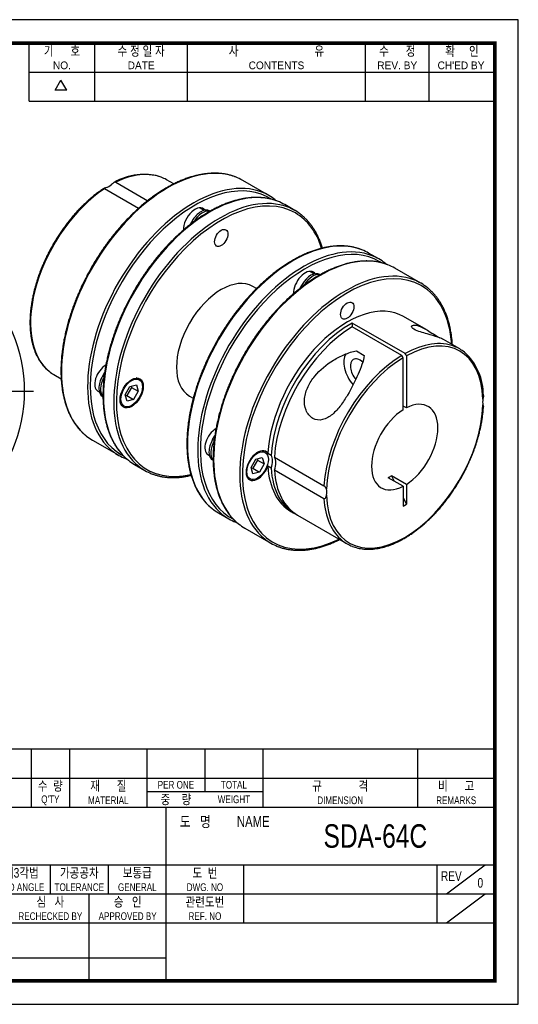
# Model space of a CAD drawing. Header units: millimetres. Extents: x 0 to 297, y 0 to 210.
# Tile 2 of 2: x 191 to 297, y 0 to 210. Entities that reach past the tile are written whole.
import ezdxf
from ezdxf.enums import TextEntityAlignment as Align

# ---------------------------------------------------------------- set-up
doc = ezdxf.new("R2010")
doc.units = ezdxf.units.MM
doc.header["$LTSCALE"] = 10
doc.linetypes.add('CENTER', pattern=[2, 1.25, -0.25, 0.25, -0.25])
doc.layers.get('0').update_dxf_attribs({"linetype": 'CONTINUOUS'})
for name, color, linetype in [('BM', 2, 'CONTINUOUS'), ('CT', 1, 'CENTER'), ('D', 7, 'CONTINUOUS')]:
    doc.layers.add(name, color=color, linetype=linetype)
doc.styles.get("Standard").update_dxf_attribs({"font": 'Gulim.ttf', "width": 0.8, "height": 3})

msp = doc.modelspace()

# ---------------------------------------------------------------- linework, layer by layer
for p, q in [((192.71392, 192.64074), (192.71392, 205)), ((206.72109, 192.64074), (206.72109, 205)), ((226.49591, 192.64074), (226.49591, 205)), ((264.39765, 192.64074), (264.39765, 205)), ((277.99284, 192.64074), (277.99284, 205)), ((192.71392, 198.82037), (291.58802, 198.82037)), ((198.25647, 194.97648), (199.49239, 197.11716)), ((200.72832, 194.97648), (199.49239, 197.11716)), ((200.72832, 194.97648), (198.25647, 194.97648)), ((192.71392, 192.64074), (291.58802, 192.64074)), ((292, 54.43705), (147.8086, 54.43705)), ((193.1259, 54.43705), (193.1259, 42.07779)), ((201.36541, 54.43705), (201.36541, 42.07779)), ((217.84443, 54.43705), (217.84443, 42.07779)), ((230.20369, 54.43705), (230.20369, 45.37359)), ((242.56295, 54.43705), (242.56295, 42.07779)), ((275.52098, 54.43705), (275.52098, 42.07779)), ((147.8086, 48.25742), (292, 48.25742)), ((217.84443, 45.37359), (242.56295, 45.37359)), ((147.8086, 42.07779), (292, 42.07779)), ((221.96418, 5), (221.96418, 42.07779)), ((147.8086, 29.71852), (292, 29.71852)), ((197.24565, 29.71852), (197.24565, 23.53889)), ((209.60492, 29.71852), (209.60492, 23.53889)), ((238.4432, 29.71852), (238.4432, 17.35926)), ((279.64074, 29.71852), (279.64074, 17.35926)), ((281.70061, 23.53889), (289.94012, 29.71852)), ((147.8086, 23.53889), (221.96418, 23.53889)), ((205.48516, 23.53889), (205.48516, 5)), ((221.96418, 23.53889), (292, 23.53889)), ((281.70061, 17.35926), (289.94012, 23.53889)), ((147.8086, 17.35926), (292, 17.35926)), ((147.8086, 9.87984), (221.96418, 9.87984))]:
    msp.add_line(p, q)
msp.add_lwpolyline([(297, 210), (0, 210), (0, 0), (297, 0)], close=True)
msp.add_lwpolyline([(292, 205, 0.8, 0.8, 0), (5, 205, 0.8, 0.8, 0), (5, 5, 0.8, 0.8, 0), (292, 5, 0.8, 0.8, 0)], format="xyseb", close=True)
at = {"layer": 'BM', "linetype": 'Continuous'}
for p, q in [((211.19501, 175.32946), (218.00335, 171.39866)), ((223.55934, 174.97004), (221.99391, 175.87384)), ((243.813, 172.51419), (238.25043, 175.72574)), ((216.04549, 169.75522), (208.79281, 173.94255)), ((249.39915, 169.28902), (247.20712, 170.55459)), ((230.02287, 169.32369), (229.07133, 169.87306)), ((231.20828, 169.21664), (231.31019, 169.1578)), ((227.45828, 167.05158), (227.00083, 166.25924)), ((227.45828, 167.05158), (227.78781, 166.86133)), ((267.28895, 158.96034), (265.09692, 160.22591)), ((253.49881, 155.76985), (252.54727, 156.31922)), ((254.78614, 155.60396), (254.68423, 155.6628)), ((276.24563, 153.7892), (270.68306, 157.00075)), ((250.47677, 152.7054), (250.93423, 153.49774)), ((251.26375, 153.30748), (250.93423, 153.49774)), ((241.20557, 152.65763), (240.43199, 153.10426)), ((272.8557, 138.79587), (261.58914, 145.30063)), ((261.58914, 145.30063), (261.58914, 144.48413)), ((277.3912, 143.8902), (272.52848, 146.6977)), ((272.1486, 138.38762), (261.58914, 144.48413)), ((284.50215, 139.78469), (281.02854, 141.79018)), ((262.49314, 139.36247), (264.15467, 138.40319)), ((272.43144, 126.78741), (272.43144, 137.89765)), ((273.13855, 138.3059), (273.13855, 127.19566)), ((208.82408, 134.7762), (208.3664, 133.98347)), ((197.99391, 134.30462), (199.559, 133.40101)), ((208.3664, 133.98347), (208.69617, 133.79307)), ((216.21511, 133.20479), (215.56559, 133.57979)), ((207.37896, 130.80079), (207.68098, 130.62642)), ((213.22408, 130.02418), (214.22408, 131.75623)), ((214.54192, 131.57273), (213.54192, 129.84068)), ((214.22408, 131.75623), (215.59011, 132.12226)), ((214.47475, 131.8234), (214.54192, 131.57273)), ((214.54192, 131.57273), (215.95613, 130.75623)), ((215.95613, 130.75623), (214.95613, 129.02418)), ((215.59011, 132.12226), (215.95613, 130.75623)), ((208.3664, 129.65334), (208.46848, 129.5944)), ((213.59011, 128.65816), (213.22408, 130.02418)), ((213.54192, 129.84068), (213.29125, 129.77351)), ((213.54192, 129.84068), (214.95613, 129.02418)), ((214.95613, 129.02418), (213.59011, 128.65816)), ((226.93199, 129.72157), (227.7056, 129.27492)), ((212.31559, 127.95063), (212.96511, 127.57563)), ((273.13855, 127.19566), (272.43144, 127.60391)), ((206.25043, 120.30011), (211.813, 117.08856)), ((231.84234, 120.42962), (232.30003, 121.22236)), ((232.17212, 120.23923), (231.84234, 120.42962)), ((243.06159, 117.70496), (242.41207, 118.07996)), ((230.85491, 117.24694), (231.15693, 117.07257)), ((231.94443, 116.04056), (231.84234, 116.0995)), ((240.07057, 114.52436), (241.07057, 116.25641)), ((241.3884, 116.0729), (240.3884, 114.34085)), ((241.07057, 116.25641), (242.43659, 116.62243)), ((241.32124, 116.32357), (241.3884, 116.0729)), ((241.3884, 116.0729), (242.80262, 115.25641)), ((242.43659, 116.62243), (242.80262, 115.25641)), ((243.60047, 117.5266), (244.30758, 117.11836)), ((245.01468, 116.71011), (255.57415, 110.6136)), ((215.20712, 115.12897), (217.39915, 113.8634)), ((240.43659, 113.15833), (240.07057, 114.52436)), ((240.3884, 114.34085), (240.13773, 114.27369)), ((240.3884, 114.34085), (241.80262, 113.52436)), ((241.80262, 113.52436), (240.43659, 113.15833)), ((242.80262, 115.25641), (241.80262, 113.52436)), ((244.30758, 114.34454), (243.60047, 114.75279)), ((255.57415, 107.83979), (245.01468, 113.93629)), ((239.16207, 112.4508), (239.81159, 112.0758)), ((272.43144, 110.4779), (269.24478, 112.31772)), ((273.13855, 110.88615), (269.95189, 112.72597)), ((269.95189, 112.72597), (270.56618, 111.55481)), ((272.43144, 110.4779), (272.43144, 106.24232)), ((273.13855, 110.88615), (273.13855, 106.65057)), ((272.43144, 107.99868), (273.13855, 106.65057)), ((248.52848, 105.12848), (249.23558, 104.72023)), ((272.43144, 106.24232), (273.13855, 106.65057)), ((233.09692, 104.80029), (235.28895, 103.53472)), ((249.94269, 104.31198), (260.50215, 98.21547)), ((238.68306, 101.57513), (244.24563, 98.36357))]:
    msp.add_line(p, q, dxfattribs=at)
msp.add_circle((159.68707, 130.79125), 32, dxfattribs=at)
for centre, radius, start, end in [((217.12872, 164.7011), 12.29459, 72.4210859, 120.6430153), ((272.51421, 138.27212), 0.62525, 3.0973513, 56.8953467), ((277.25971, 129.9856), 12.29353, 359.3518085, 47.5795597), ((271.80711, 137.86387), 0.62525, 3.0973512, 56.8953467), ((254.93563, 109.60411), 1.19447, 11.4556464, 57.6861365)]:
    msp.add_arc(centre, radius, start, end, dxfattribs=at)
for centre, major_axis, ratio, start_param, end_param in [((222.25043, 148.01293), (-16, -27.71281), 0.577350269, 3.232797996, 6.19676213), ((227.813, 144.80137), (16, 27.71281), 0.577350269, 0.088908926, 3.056502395), ((209.99391, 155.08923), (-12, -20.78461), 0.577350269, 3.23056313, 3.856156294), ((209.99391, 155.08923), (-12, -20.78461), 0.577350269, 3.141592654, 3.23056313), ((222.25043, 148.01293), (-16, -27.71281), 0.577350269, 3.141592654, 3.232797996), ((228.09585, 144.63807), (-15.8, -27.3664), 0.577350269, 3.110326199, 6.283185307), ((231.20712, 142.84178), (16, 27.71281), 0.577350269, 0.091205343, 3.055169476), ((209.71107, 177.29794), (-1.75, -3.03109), 0.577350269, 0.561680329, 1.009115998), ((209.99391, 155.08923), (12, 20.78461), 0.577350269, 0.856232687, 3.051663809), ((233.39915, 141.57621), (-16, -27.71281), 0.577350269, 3.23050158, 6.198095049), ((233.68199, 141.41291), (15.8, 27.3664), 0.577350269, 0, 3.632689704), ((227.813, 144.80137), (16, 27.71281), 0.577350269, 0, 0.088908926), ((227.813, 144.80137), (16, 27.71281), 0.577350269, 6.191988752, 6.283185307), ((228.09585, 166.68348), (-1.75, -3.03109), 0.577350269, 2.890016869, 5.541838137), ((231.20712, 142.84178), (16, 27.71281), 0.577350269, 0, 0.091205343), ((229.33328, 165.96905), (1.875, 3.2476), 0.577350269, 0, 1.570796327), ((229.68684, 165.76492), (1.875, 3.2476), 0.577350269, 0.154270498, 1.551835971), ((233.39915, 141.57621), (-16, -27.71281), 0.577350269, 3.050396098, 3.23050158), ((233.68199, 141.41291), (15.8, 27.3664), 0.577350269, 5.792092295, 6.283185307), ((249.09692, 132.5131), (16, 27.71281), 0.577350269, 0.085023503, 3.052715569), ((251.28895, 131.24753), (-16, -27.71281), 0.577350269, 3.227997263, 6.191988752), ((251.57179, 131.08423), (15.8, 27.3664), 0.577350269, 0, 3.173199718), ((254.68306, 129.28794), (16, 27.71281), 0.577350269, 0.091205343, 3.055169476), ((249.09692, 132.5131), (16, 27.71281), 0.577350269, 0, 0.085023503), ((251.28895, 131.24753), (-16, -27.71281), 0.577350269, 3.056502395, 3.227997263), ((260.24563, 126.07639), (-16, -27.71281), 0.577350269, 3.23050158, 6.198095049), ((251.57179, 131.08423), (15.8, 27.3664), 0.577350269, 6.252226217, 6.283185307), ((254.68306, 129.28794), (16, 27.71281), 0.577350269, 0, 0.091205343), ((260.52848, 125.91309), (15.8, 27.3664), 0.577350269, 0, 3.849854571), ((251.57179, 153.12964), (1.75, 3.03109), 0.577350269, 0, 2.400245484), ((252.80923, 152.4152), (-1.875, -3.2476), 0.577350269, 3.141592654, 4.71238898), ((253.16278, 152.21108), (-1.875, -3.2476), 0.577350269, 3.289350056, 4.692361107), ((251.57179, 153.12964), (1.75, 3.03109), 0.577350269, 6.031609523, 6.283185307), ((233.68199, 141.41291), (-6.75, -11.69134), 0.577350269, 3.141592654, 6.283185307), ((260.24563, 126.07639), (-16, -27.71281), 0.577350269, 3.050396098, 3.23050158), ((260.52848, 125.91309), (15.8, 27.3664), 0.577350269, 5.57492339, 6.283185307), ((260.52848, 125.91309), (-12, -20.78461), 0.577350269, 3.141592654, 5.42695262), ((261.23558, 125.50484), (12, 20.78461), 0.577350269, 0.764563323, 2.285359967), ((261.94269, 125.09659), (12, 20.78461), 0.577350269, 0.806233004, 2.285359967), ((272.78499, 118.83678), (-11.8, -20.4382), 0.577350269, 2.389102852, 3.905802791), ((272.50215, 119.00008), (-12, -20.78461), 0.577350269, 3.227554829, 3.906155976), ((263.32391, 134.91465), (2.5, -4.33013), 0.577350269, 3.413538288, 5.046162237), ((272.50215, 119.00008), (-12, -20.78461), 0.577350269, 3.052619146, 3.227554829), ((272.50215, 119.00008), (-12, -20.78461), 0.577350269, 3.947825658, 5.42695262), ((272.78499, 118.83678), (11.8, 20.4382), 0.577350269, 0.806586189, 2.323286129), ((263.32391, 134.91465), (-1.5, 2.59808), 0.577350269, 0, 1.880055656), ((263.32391, 134.91465), (-1.5, 2.59808), 0.577350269, 5.243954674, 6.283185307), ((209.99391, 155.08923), (12, 20.78461), 0.577350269, 3.051663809, 3.141592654), ((209.00396, 133.61537), (-1.625, -2.81458), 0.577350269, 3.899261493, 6.283185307), ((210.2414, 132.90094), (1.875, 3.2476), 0.577350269, 1.570796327, 3.141592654), ((210.59495, 132.69681), (1.875, 3.2476), 0.577350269, 1.590687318, 2.993975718), ((272.78499, 118.83678), (-5, -8.66025), 0.577350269, 0.83541902, 3.87696996), ((291.87688, 129.85949), (-1.75, -3.03109), 0.577350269, 5.27406931, 5.721504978), ((272.78499, 118.83678), (11.8, 20.4382), 0.577350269, 2.389102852, 5.464878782), ((272.78499, 118.83678), (5, 8.66025), 0.577350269, 0.83541902, 3.87696996), ((232.47991, 120.06153), (1.625, 2.81458), 0.577350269, 0.757668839, 3.141592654), ((222.25043, 148.01293), (-16, -27.71281), 0.577350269, 6.19676213, 6.283185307), ((233.71734, 119.34709), (-1.875, -3.2476), 0.577350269, 4.71238898, 6.283185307), ((234.0709, 119.14297), (-1.875, -3.2476), 0.577350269, 4.731216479, 6.129080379), ((227.813, 144.80137), (16, 27.71281), 0.577350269, 3.056502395, 3.227997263), ((241.43659, 114.89038), (-1.75, -3.03109), 0.577350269, 2.86291945, 8.132654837), ((228.09585, 144.63807), (-15.8, -27.3664), 0.577350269, 0, 0.031963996), ((231.20712, 142.84178), (16, 27.71281), 0.577350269, 3.055169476, 3.141592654), ((242.1437, 114.48213), (1.75, 3.03109), 0.577350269, 4.991062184, 6.004512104), ((242.85081, 114.07389), (1.75, 3.03109), 0.577350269, 4.991062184, 6.004512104), ((233.39915, 141.57621), (-16, -27.71281), 0.577350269, 6.198095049, 6.283185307), ((233.39915, 141.57621), (-16, -27.71281), 0.577350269, 0, 0.086404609), ((260.52848, 125.91309), (12, 20.78461), 0.577350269, 2.427029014, 3.141592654), ((261.23558, 125.50484), (12, 20.78461), 0.577350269, 2.427029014, 3.1710597), ((261.94269, 125.09659), (12, 20.78461), 0.577350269, 2.427029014, 3.141592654), ((263.46307, 124.2188), (-5.8528, 11.8667), 0.616265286, 3.131908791, 3.231950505), ((253.69311, 107.81408), (1.75, 3.03109), 0.577350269, 5.27406931, 5.721504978), ((272.50215, 119.00008), (12, 20.78461), 0.577350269, 2.427029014, 3.056067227), ((249.09692, 132.5131), (16, 27.71281), 0.577350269, 3.052715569, 3.141592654), ((251.28895, 131.24753), (-16, -27.71281), 0.577350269, 6.191988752, 6.283185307), ((251.28895, 131.24753), (-16, -27.71281), 0.577350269, 0, 0.088908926), ((254.68306, 129.28794), (16, 27.71281), 0.577350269, 3.055169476, 3.141592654), ((260.24563, 126.07639), (-16, -27.71281), 0.577350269, 6.198095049, 6.283185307), ((272.50215, 119.00008), (12, 20.78461), 0.577350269, 3.056067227, 3.230452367), ((260.24563, 126.07639), (-16, -27.71281), 0.577350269, 0, 0.086404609)]:
    msp.add_ellipse(centre, major_axis=major_axis, ratio=ratio, start_param=start_param, end_param=end_param, dxfattribs=at)
for centre, major_axis in [((233.68199, 163.45832), (1, 1.73205)), ((233.68199, 163.45832), (-1, -1.73205)), ((260.52848, 147.95849), (1, 1.73205)), ((260.52848, 147.95849), (1, 1.73205)), ((214.59011, 130.39021), (1.75, 3.03109)), ((214.59011, 130.39021), (-1.625, -2.81458)), ((241.43659, 114.89038), (1.625, 2.81458))]:
    msp.add_ellipse(centre, major_axis=major_axis, ratio=0.577350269, dxfattribs=at)
for points, knots in [([(236.68704, 176.46551), (236.61502, 176.49485), (236.34577, 176.60407), (235.80299, 176.77473), (235.10462, 176.95732), (234.37955, 177.09774), (233.639, 177.19618), (232.88124, 177.25232), (232.1081, 177.26607), (231.32048, 177.23733), (230.51962, 177.1661), (229.70669, 177.05246), (228.88293, 176.89654), (228.04957, 176.69857), (227.20788, 176.45885), (226.35913, 176.17774), (225.50458, 175.85568), (224.6455, 175.49317), (223.78316, 175.09078), (222.91882, 174.64913), (222.05374, 174.1689), (221.18916, 173.65081), (220.32634, 173.09566), (219.46651, 172.50428), (218.61089, 171.87755), (217.76069, 171.2164), (216.91713, 170.5218), (216.0814, 169.79477), (215.25469, 169.03637), (214.43816, 168.24771), (213.63298, 167.42993), (212.84028, 166.58422), (212.0612, 165.7118), (211.29683, 164.81394), (210.54827, 163.89191), (209.8166, 162.9471), (209.10274, 161.98067), (208.4082, 160.99477), (207.73213, 159.98792), (207.08233, 158.97247), (206.52845, 158.06362), (206.23041, 157.55241), (206.10402, 157.33506)], [0, 0, 0, 0, 0.007553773, 0.033027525, 0.058521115, 0.084040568, 0.109590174, 0.135172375, 0.160787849, 0.186435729, 0.212113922, 0.237819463, 0.263548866, 0.289298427, 0.315064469, 0.340843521, 0.366632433, 0.392428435, 0.418229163, 0.444032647, 0.469837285, 0.495641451, 0.52144425, 0.547245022, 0.573043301, 0.598838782, 0.624631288, 0.650420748, 0.676207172, 0.701990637, 0.727771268, 0.75354923, 0.779324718, 0.805097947, 0.830869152, 0.856638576, 0.882406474, 0.908173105, 0.933938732, 0.959703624, 0.985468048, 1, 1, 1, 1]), ([(211.19501, 175.32946), (211.16013, 175.3496), (211.11609, 175.35585), (211.0252, 175.34779), (210.9787, 175.33416), (210.84439, 175.27986), (210.76163, 175.22719), (210.52794, 175.06093), (210.39294, 174.93999), (210.26014, 174.82842)], [0, 0, 0, 0, 0.125, 0.125, 0.25, 0.25, 0.5, 0.5, 1, 1, 1, 1]), ([(208.75865, 174.066), (208.629, 173.98324), (208.28535, 173.76324), (207.65573, 173.31981), (206.92058, 172.76967), (206.1851, 172.17939), (205.45887, 171.55794), (204.74105, 170.90445), (204.03359, 170.22076), (203.33765, 169.50803), (202.65458, 168.7677), (201.98567, 168.00117), (201.33217, 167.20993), (200.69531, 166.39549), (200.07631, 165.55942), (199.47632, 164.70332), (198.8965, 163.82883), (198.33793, 162.93762), (197.80168, 162.03139), (197.28878, 161.11187), (196.8002, 160.18082), (196.33689, 159.24001), (195.89972, 158.29124), (195.48954, 157.33632), (195.10715, 156.37705), (194.75328, 155.41526), (194.42862, 154.45278), (194.13382, 153.49143), (193.86946, 152.53304), (193.63606, 151.57942), (193.4341, 150.63237), (193.26401, 149.69371), (193.12614, 148.76519), (193.0208, 147.84859), (192.94825, 146.94565), (192.90867, 146.05808), (192.90221, 145.18759), (192.92893, 144.33585), (192.98887, 143.5045), (193.08197, 142.69518), (193.20812, 141.90949), (193.36714, 141.14901), (193.55877, 140.41527), (193.78268, 139.70979), (194.03844, 139.03404), (194.32555, 138.38942), (194.64339, 137.77733), (194.99132, 137.19894), (195.3683, 136.6559), (195.77445, 136.14759), (196.20511, 135.68145), (196.60197, 135.30237), (196.8367, 135.1157), (196.93401, 135.03881)], [0, 0, 0, 0, 0.009464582, 0.029496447, 0.049525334, 0.069550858, 0.089572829, 0.109591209, 0.129606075, 0.149617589, 0.169625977, 0.189631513, 0.209634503, 0.229635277, 0.24963418, 0.269631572, 0.289627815, 0.309623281, 0.329618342, 0.349613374, 0.369608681, 0.389604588, 0.409601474, 0.429599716, 0.449599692, 0.469601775, 0.489606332, 0.509613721, 0.529624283, 0.549638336, 0.569656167, 0.589678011, 0.609704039, 0.629734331, 0.649768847, 0.669807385, 0.689849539, 0.709894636, 0.729941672, 0.749988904, 0.770034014, 0.790074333, 0.810106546, 0.830126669, 0.850130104, 0.870111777, 0.890066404, 0.909988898, 0.929874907, 0.949721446, 0.96952754, 0.989294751, 1, 1, 1, 1]), ([(209.162, 174.19441), (209.02966, 174.15277), (208.90168, 174.12232), (208.76586, 174.07495), (208.73013, 174.05933), (208.71186, 174.02554), (208.71246, 174.01256), (208.73505, 173.98137), (208.75786, 173.96273), (208.79281, 173.94255)], [0, 0, 0, 0, 0.5, 0.5, 0.75, 0.75, 0.875, 0.875, 1, 1, 1, 1]), ([(245.64373, 171.29436), (245.57171, 171.3237), (245.30246, 171.43292), (244.75968, 171.60359), (244.0613, 171.78618), (243.33623, 171.9266), (242.59568, 172.02503), (241.83793, 172.08118), (241.06478, 172.09492), (240.27717, 172.06618), (239.47631, 171.99496), (238.66338, 171.88131), (237.83961, 171.72539), (237.00626, 171.52743), (236.16457, 171.2877), (235.31582, 171.00659), (234.46127, 170.68454), (233.60219, 170.32203), (232.73985, 169.91964), (231.87551, 169.47799), (231.01042, 168.99775), (230.14585, 168.47967), (229.28303, 167.92452), (228.4232, 167.33314), (227.56757, 166.70641), (226.71738, 166.04526), (225.87382, 165.35066), (225.03809, 164.62363), (224.21137, 163.86523), (223.39485, 163.07657), (222.58966, 162.25879), (221.79697, 161.41308), (221.01788, 160.54066), (220.25352, 159.64279), (219.50495, 158.72076), (218.77329, 157.77596), (218.05943, 156.80952), (217.36488, 155.82363), (216.68882, 154.81677), (216.03902, 153.80133), (215.48513, 152.89248), (215.18709, 152.38126), (215.0607, 152.16392)], [0, 0, 0, 0, 0.007553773, 0.033027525, 0.058521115, 0.084040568, 0.109590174, 0.135172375, 0.160787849, 0.186435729, 0.212113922, 0.237819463, 0.263548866, 0.289298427, 0.315064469, 0.340843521, 0.366632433, 0.392428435, 0.418229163, 0.444032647, 0.469837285, 0.495641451, 0.52144425, 0.547245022, 0.573043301, 0.598838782, 0.624631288, 0.650420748, 0.676207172, 0.701990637, 0.727771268, 0.75354923, 0.779324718, 0.805097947, 0.830869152, 0.856638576, 0.882406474, 0.908173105, 0.933938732, 0.959703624, 0.985468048, 1, 1, 1, 1]), ([(245.42244, 171.38199), (245.41653, 171.38683), (245.35686, 171.43552), (245.29768, 171.48165), (245.23519, 171.5302)], [0.991469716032, 0.991469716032, 0.991469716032, 0.991469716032, 0.99231402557, 1, 1, 1, 1]), ([(255.23901, 161.28002), (255.19413, 161.43235), (255.06373, 161.85529), (254.82837, 162.53107), (254.52051, 163.29443), (254.18171, 164.02622), (253.81247, 164.72532), (253.41343, 165.3906), (252.98515, 166.02123), (252.52867, 166.6156), (252.04347, 167.17528), (251.53511, 167.69041), (251.11426, 168.07689), (250.88382, 168.25649), (250.82133, 168.30503)], [0.7213603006, 0.7213603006, 0.7213603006, 0.7213603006, 0.735658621, 0.761437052, 0.7871992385, 0.8129413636, 0.8386595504, 0.8643501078, 0.8900098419, 0.9156364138, 0.9412287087, 0.9667871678, 0.9923140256, 1, 1, 1, 1]), ([(263.64532, 160.92706), (263.64376, 160.92774), (263.43505, 161.01819), (262.9618, 161.17752), (262.27429, 161.37998), (261.55701, 161.5392), (260.82451, 161.65685), (260.07414, 161.73222), (259.30793, 161.76526), (258.52673, 161.75583), (257.73175, 161.70392), (256.92416, 161.60954), (256.10516, 161.47282), (255.27601, 161.29394), (254.43796, 161.07315), (253.59226, 160.81081), (252.74019, 160.50731), (251.88301, 160.16312), (251.022, 159.77879), (250.15841, 159.35491), (249.29351, 158.89212), (248.42855, 158.39115), (247.56478, 157.85275), (246.70343, 157.27774), (245.84575, 156.66697), (244.99293, 156.02135), (244.14621, 155.34183), (243.30677, 154.62941), (242.47581, 153.88514), (241.65451, 153.11009), (240.84403, 152.30541), (240.04551, 151.47224), (239.2601, 150.61181), (238.48891, 149.72536), (237.73303, 148.81416), (236.99354, 147.87952), (236.27149, 146.9228), (235.56791, 145.94537), (234.88381, 144.94864), (234.22015, 143.93404), (233.5779, 142.90303), (232.95796, 141.85708), (232.36123, 140.79769), (231.78856, 139.7264), (231.24079, 138.64473), (230.71868, 137.55423), (230.22301, 136.45647), (229.75448, 135.35301), (229.31377, 134.24544), (228.90153, 133.13534), (228.51835, 132.0243), (228.16479, 130.91389), (227.84139, 129.80572), (227.5486, 128.70136), (227.28688, 127.60238), (227.05662, 126.51036), (226.85816, 125.42685), (226.69183, 124.3534), (226.55788, 123.29155), (226.45654, 122.2428), (226.388, 121.20867), (226.35237, 120.19064), (226.34976, 119.19017), (226.38022, 118.2087), (226.44374, 117.24766), (226.54027, 116.30845), (226.66972, 115.39247), (226.83194, 114.50106), (227.02674, 113.63556), (227.25386, 112.79726), (227.513, 111.98746), (227.80378, 111.20738), (228.12577, 110.45823), (228.47848, 109.74116), (228.86133, 109.05731), (229.27378, 108.40763), (229.71485, 107.79347), (230.18494, 107.21439), (230.67906, 106.67629), (231.19581, 106.17675), (231.52263, 105.90595), (231.70742, 105.75416)], [0, 0, 0, 0, 0.000082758, 0.012779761, 0.025485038, 0.038201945, 0.050933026, 0.063679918, 0.076443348, 0.089223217, 0.102018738, 0.114828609, 0.127651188, 0.140484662, 0.153327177, 0.166176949, 0.179032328, 0.191891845, 0.20475423, 0.217618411, 0.230483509, 0.243348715, 0.256213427, 0.269077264, 0.281939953, 0.294801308, 0.307661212, 0.320519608, 0.333376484, 0.346231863, 0.359085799, 0.371938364, 0.38478965, 0.397639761, 0.410488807, 0.423336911, 0.436184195, 0.449030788, 0.461876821, 0.474722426, 0.487567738, 0.50041289, 0.513258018, 0.526103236, 0.538948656, 0.551794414, 0.564640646, 0.577487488, 0.590335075, 0.60318354, 0.616033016, 0.628883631, 0.64173551, 0.65458877, 0.667443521, 0.680299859, 0.693157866, 0.706017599, 0.718879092, 0.731742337, 0.744607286, 0.757473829, 0.770341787, 0.783210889, 0.796080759, 0.808950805, 0.821820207, 0.834688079, 0.847553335, 0.860414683, 0.873270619, 0.886119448, 0.898959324, 0.911788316, 0.924604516, 0.937406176, 0.950191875, 0.962960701, 0.975712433, 0.988447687, 1, 1, 1, 1]), ([(269.11967, 157.74052), (269.04765, 157.76986), (268.77841, 157.87908), (268.23562, 158.04974), (267.53725, 158.23233), (266.81218, 158.37275), (266.07163, 158.47119), (265.31387, 158.52733), (264.54073, 158.54108), (263.75311, 158.51234), (262.95225, 158.44111), (262.13932, 158.32747), (261.31556, 158.17155), (260.4822, 157.97358), (259.64051, 157.73386), (258.79176, 157.45275), (257.93721, 157.13069), (257.07813, 156.76819), (256.21579, 156.3658), (255.35145, 155.92414), (254.48637, 155.44391), (253.62179, 154.92582), (252.75897, 154.37068), (251.89914, 153.7793), (251.04352, 153.15257), (250.19332, 152.49141), (249.34976, 151.79681), (248.51403, 151.06978), (247.68732, 150.31138), (246.87079, 149.52272), (246.06561, 148.70494), (245.27291, 147.85923), (244.49383, 146.98681), (243.72947, 146.08895), (242.9809, 145.16692), (242.24923, 144.22211), (241.53537, 143.25568), (240.84083, 142.26979), (240.16476, 141.26293), (239.51496, 140.24749), (238.96108, 139.33864), (238.66304, 138.82742), (238.53665, 138.61007)], [0, 0, 0, 0, 0.007553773, 0.033027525, 0.058521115, 0.084040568, 0.109590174, 0.135172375, 0.160787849, 0.186435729, 0.212113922, 0.237819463, 0.263548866, 0.289298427, 0.315064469, 0.340843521, 0.366632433, 0.392428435, 0.418229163, 0.444032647, 0.469837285, 0.495641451, 0.52144425, 0.547245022, 0.573043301, 0.598838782, 0.624631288, 0.650420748, 0.676207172, 0.701990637, 0.727771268, 0.75354923, 0.779324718, 0.805097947, 0.830869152, 0.856638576, 0.882406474, 0.908173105, 0.933938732, 0.959703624, 0.985468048, 1, 1, 1, 1]), ([(268.89021, 157.83888), (268.80253, 157.91358), (268.71307, 157.98607), (268.6248, 158.05157), (268.62293, 158.05297)], [0.993823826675, 0.993823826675, 0.993823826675, 0.993823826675, 0.999886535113, 1, 1, 1, 1]), ([(206.10402, 157.33506), (205.98719, 157.13134), (205.70012, 156.62953), (205.19632, 155.7089), (204.641, 154.639), (204.10609, 153.55039), (203.59859, 152.45625), (203.11756, 151.35505), (202.66414, 150.24919), (202.23888, 149.14004), (201.84242, 148.02923), (201.47533, 146.91833), (201.13815, 145.80895), (200.83139, 144.70266), (200.5555, 143.60104), (200.31089, 142.50566), (200.09793, 141.41809), (199.91696, 140.33988), (199.76826, 139.27256), (199.65207, 138.21767), (199.5686, 137.17672), (199.51799, 136.15118), (199.50037, 135.14255), (199.51579, 134.15226), (199.56428, 133.18176), (199.64581, 132.23245), (199.76031, 131.30574), (199.90766, 130.40299), (200.08768, 129.52555), (200.30014, 128.67473), (200.54476, 127.85182), (200.8212, 127.05807), (201.12906, 126.29471), (201.46787, 125.56292), (201.8371, 124.86382), (202.23614, 124.19854), (202.66443, 123.56792), (203.12091, 122.97349), (203.60609, 122.41401), (204.11451, 121.89815), (204.55834, 121.49262), (204.81063, 121.29662), (204.89952, 121.22787)], [0, 0, 0, 0, 0.013529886, 0.039209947, 0.064891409, 0.090573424, 0.116256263, 0.141940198, 0.1676255, 0.193312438, 0.219001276, 0.244692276, 0.27038569, 0.296081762, 0.321780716, 0.34748276, 0.37318807, 0.398896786, 0.424608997, 0.450324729, 0.476043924, 0.501766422, 0.52749193, 0.553219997, 0.578949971, 0.604680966, 0.630411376, 0.656139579, 0.68186359, 0.707581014, 0.733289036, 0.758984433, 0.784663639, 0.810322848, 0.835958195, 0.861566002, 0.887143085, 0.912687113, 0.938196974, 0.963673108, 0.989117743, 1, 1, 1, 1]), ([(215.0607, 152.16392), (214.94387, 151.96019), (214.65681, 151.45839), (214.153, 150.53776), (213.59769, 149.46785), (213.06278, 148.37924), (212.55528, 147.28511), (212.07425, 146.18391), (211.62083, 145.07805), (211.19557, 143.96889), (210.7991, 142.85808), (210.43201, 141.74719), (210.09484, 140.63781), (209.78808, 139.53151), (209.51218, 138.42989), (209.26757, 137.33452), (209.05462, 136.24695), (208.87364, 135.16873), (208.72494, 134.10142), (208.60876, 133.04653), (208.52528, 132.00557), (208.47468, 130.98004), (208.45705, 129.9714), (208.47247, 128.98111), (208.52096, 128.01061), (208.60249, 127.06131), (208.717, 126.13459), (208.86434, 125.23184), (209.04436, 124.3544), (209.25682, 123.50358), (209.50145, 122.68067), (209.77789, 121.88693), (210.08575, 121.12357), (210.42456, 120.39178), (210.79379, 119.69268), (211.19283, 119.02739), (211.62111, 118.39678), (212.0776, 117.80235), (212.56278, 117.24287), (213.07119, 116.72701), (213.51503, 116.32147), (213.76731, 116.12548), (213.85621, 116.05673)], [0, 0, 0, 0, 0.013529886, 0.039209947, 0.064891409, 0.090573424, 0.116256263, 0.141940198, 0.1676255, 0.193312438, 0.219001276, 0.244692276, 0.27038569, 0.296081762, 0.321780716, 0.34748276, 0.37318807, 0.398896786, 0.424608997, 0.450324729, 0.476043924, 0.501766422, 0.52749193, 0.553219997, 0.578949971, 0.604680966, 0.630411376, 0.656139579, 0.68186359, 0.707581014, 0.733289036, 0.758984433, 0.784663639, 0.810322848, 0.835958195, 0.861566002, 0.887143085, 0.912687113, 0.938196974, 0.963673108, 0.989117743, 1, 1, 1, 1]), ([(282.93992, 140.69011), (282.93564, 140.76158), (282.91065, 141.15365), (282.85025, 141.85686), (282.73575, 142.78357), (282.58841, 143.68632), (282.40839, 144.56377), (282.19592, 145.41459), (281.9513, 146.2375), (281.67486, 147.03124), (281.367, 147.7946), (281.02819, 148.52639), (280.65896, 149.22549), (280.25992, 149.89077), (279.83163, 150.5214), (279.37515, 151.11578), (278.88996, 151.67545), (278.3816, 152.19059), (277.96074, 152.57707), (277.73031, 152.75666), (277.66782, 152.80521)], [0.5750827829, 0.5750827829, 0.5750827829, 0.5750827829, 0.5808208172, 0.6066349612, 0.6324485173, 0.6582598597, 0.6840669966, 0.7098675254, 0.735658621, 0.761437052, 0.7871992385, 0.8129413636, 0.8386595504, 0.8643501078, 0.8900098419, 0.9156364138, 0.9412287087, 0.9667871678, 0.9923140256, 1, 1, 1, 1]), ([(274.75271, 143.96256), (274.37589, 144.18012), (274.25103, 144.37398), (274.22709, 144.64549), (274.31443, 144.73741), (274.69342, 144.90659), (275.11159, 144.88365), (276.17406, 144.54764), (276.82895, 144.22561), (278.01936, 143.51922), (278.45494, 143.24504), (279.34731, 142.6846), (279.7942, 142.40698), (280.22089, 142.16058), (280.27237, 142.13126), (280.32182, 142.10346)], [0, 0, 0, 0, 0.0625, 0.0625, 0.125, 0.125, 0.25, 0.25, 0.375, 0.375, 0.4375, 0.4375, 0.5, 0.5, 0.5089440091, 0.5089440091, 0.5089440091, 0.5089440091]), ([(281.0385, 141.78422), (280.86435, 141.8838), (280.42401, 142.0796), (279.23615, 142.5021), (278.45375, 142.7362), (277.1261, 143.11399), (276.65186, 143.24581), (275.66581, 143.55604), (275.12953, 143.74501), (274.75271, 143.96256)], [0.6372152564, 0.6372152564, 0.6372152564, 0.6372152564, 0.75, 0.75, 0.875, 0.875, 0.9375, 0.9375, 1, 1, 1, 1]), ([(238.53665, 138.61007), (238.41982, 138.40635), (238.13275, 137.90454), (237.62895, 136.98392), (237.07363, 135.91401), (236.53873, 134.8254), (236.03122, 133.73126), (235.55019, 132.63006), (235.09678, 131.5242), (234.67151, 130.41505), (234.27505, 129.30424), (233.90796, 128.19335), (233.57078, 127.08396), (233.26402, 125.97767), (232.98813, 124.87605), (232.74352, 123.78067), (232.53056, 122.6931), (232.34959, 121.61489), (232.20089, 120.54758), (232.0847, 119.49268), (232.00123, 118.45173), (231.95062, 117.42619), (231.933, 116.41756), (231.94842, 115.42727), (231.99691, 114.45677), (232.07844, 113.50746), (232.19294, 112.58075), (232.34029, 111.678), (232.52031, 110.80056), (232.73277, 109.94974), (232.97739, 109.12683), (233.25384, 108.33308), (233.56169, 107.56972), (233.9005, 106.83793), (234.26973, 106.13884), (234.66877, 105.47355), (235.09706, 104.84293), (235.55354, 104.24851), (236.03873, 103.68902), (236.54714, 103.17316), (236.99098, 102.76763), (237.24326, 102.57164), (237.33215, 102.50288)], [0, 0, 0, 0, 0.013529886, 0.039209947, 0.064891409, 0.090573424, 0.116256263, 0.141940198, 0.1676255, 0.193312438, 0.219001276, 0.244692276, 0.27038569, 0.296081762, 0.321780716, 0.34748276, 0.37318807, 0.398896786, 0.424608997, 0.450324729, 0.476043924, 0.501766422, 0.52749193, 0.553219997, 0.578949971, 0.604680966, 0.630411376, 0.656139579, 0.68186359, 0.707581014, 0.733289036, 0.758984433, 0.784663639, 0.810322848, 0.835958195, 0.861566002, 0.887143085, 0.912687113, 0.938196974, 0.963673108, 0.989117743, 1, 1, 1, 1]), ([(264.15467, 138.40319), (264.14297, 137.77062), (263.918, 137.12089), (263.434, 135.76855), (263.14957, 135.07974), (262.21791, 132.95995), (261.4816, 131.44525), (260.16179, 129.20135), (259.67663, 128.44765), (258.61209, 127.03986), (258.02071, 126.37059), (256.73104, 125.28816), (256.02305, 124.87071), (254.5582, 124.52478), (253.82165, 124.6119), (252.56628, 125.32874), (252.05201, 125.96486), (251.45706, 127.48136), (251.36609, 128.36569), (251.54683, 130.09686), (251.81055, 130.95056), (252.56188, 132.54252), (253.04518, 133.28011), (254.73017, 135.34459), (256.09799, 136.46026), (258.36169, 137.84182), (259.14328, 138.24629), (260.76766, 138.93249), (261.612, 139.23439), (262.49314, 139.36247)], [0, 0, 0, 0, 0.0625, 0.0625, 0.125, 0.125, 0.25, 0.25, 0.3125, 0.3125, 0.375, 0.375, 0.4375, 0.4375, 0.5, 0.5, 0.5625, 0.5625, 0.625, 0.625, 0.6875, 0.6875, 0.75, 0.75, 0.875, 0.875, 0.9375, 0.9375, 1, 1, 1, 1]), ([(289.55649, 129.84681), (289.55976, 129.77728), (289.55574, 129.70728), (289.53114, 129.44841), (289.4939, 129.27103), (289.46368, 129.10023)], [0.3199892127, 0.3199892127, 0.3199892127, 0.3199892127, 0.5, 0.5, 1, 1, 1, 1]), ([(261.65222, 97.66745), (261.83767, 97.59753), (262.17568, 97.47192), (262.76967, 97.3089), (263.39258, 97.18232), (264.03778, 97.09725), (264.69822, 97.05464), (265.37426, 97.05448), (266.06418, 97.09689), (266.76671, 97.18184), (267.48041, 97.30923), (268.20384, 97.47881), (268.93552, 97.69026), (269.67396, 97.94314), (270.41768, 98.23691), (271.16519, 98.57096), (271.91503, 98.94458), (272.66572, 99.35698), (273.41581, 99.80733), (274.16386, 100.29468), (274.90844, 100.81805), (275.64815, 101.3764), (276.3816, 101.96862), (277.10739, 102.59354), (277.82418, 103.24994), (278.53061, 103.93653), (279.22535, 104.652), (279.90709, 105.39494), (280.57456, 106.16393), (281.2265, 106.9575), (281.86168, 107.7741), (282.47888, 108.61219), (283.07696, 109.47015), (283.65477, 110.34634), (284.21121, 111.23908), (284.74524, 112.14668), (285.25582, 113.0674), (285.74198, 113.99947), (286.2028, 114.94113), (286.63738, 115.89058), (287.04489, 116.846), (287.42455, 117.8056), (287.77561, 118.76753), (288.09739, 119.72999), (288.38926, 120.69112), (288.65064, 121.64915), (288.881, 122.60216), (289.07992, 123.54863), (289.24672, 124.48579), (289.38211, 125.41547), (289.4818, 126.32242), (289.53981, 127.01095), (289.55277, 127.34827), (289.5554, 127.41778)], [0, 0, 0, 0, 0.017071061, 0.036768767, 0.056493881, 0.076253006, 0.096049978, 0.115885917, 0.135759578, 0.155667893, 0.175606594, 0.195570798, 0.215555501, 0.23555594, 0.255567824, 0.275587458, 0.295611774, 0.315638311, 0.335664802, 0.355689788, 0.375712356, 0.3957319, 0.415748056, 0.435760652, 0.455769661, 0.475775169, 0.495777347, 0.515776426, 0.535772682, 0.555766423, 0.575757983, 0.595747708, 0.615735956, 0.635723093, 0.655709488, 0.675695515, 0.69568155, 0.715667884, 0.735654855, 0.755642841, 0.775632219, 0.795623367, 0.815616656, 0.835612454, 0.855611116, 0.875612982, 0.895618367, 0.915627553, 0.935640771, 0.955658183, 0.975679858, 0.995705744, 1, 1, 1, 1]), ([(289.46368, 127.83222), (289.49379, 127.69678), (289.53141, 127.57073), (289.55431, 127.45034), (289.55786, 127.42674), (289.55773, 127.4072)], [0, 0, 0, 0, 0.5, 0.5, 0.6389486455, 0.6389486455, 0.6389486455, 0.6389486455]), ([(213.29158, 116.38262), (213.39447, 116.34044), (213.48992, 116.30154), (213.58966, 116.26408), (213.59778, 116.26105)], [0, 0, 0, 0, 0.01076884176, 0.01171953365, 0.01171953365, 0.01171953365, 0.01171953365]), ([(218.87772, 113.15746), (218.98061, 113.11528), (219.27513, 112.99527), (219.84606, 112.81415), (220.5451, 112.63189), (221.26999, 112.49138), (222.01059, 112.39297), (222.76833, 112.33682), (223.54148, 112.32307), (224.32909, 112.35181), (225.12995, 112.42304), (225.94288, 112.53668), (226.65268, 112.67103), (227.09188, 112.771), (227.25458, 112.81031)], [0, 0, 0, 0, 0.0107688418, 0.0361600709, 0.0615710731, 0.0870078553, 0.1124746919, 0.1379740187, 0.1635065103, 0.189071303, 0.21466631, 0.240288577, 0.2659346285, 0.2809568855, 0.2809568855, 0.2809568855, 0.2809568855]), ([(255.57415, 107.83979), (255.60902, 107.81965), (255.64838, 107.8161), (255.72354, 107.83324), (255.75916, 107.85315), (255.85548, 107.92939), (255.90613, 108.0006), (256.03031, 108.23008), (256.07609, 108.40254), (256.10631, 108.57333)], [0, 0, 0, 0, 0.125, 0.125, 0.25, 0.25, 0.5, 0.5, 1, 1, 1, 1]), ([(245.72421, 97.65764), (245.8271, 97.61545), (246.12162, 97.49544), (246.69255, 97.31433), (247.39159, 97.13206), (248.11648, 96.99155), (248.85708, 96.89314), (249.61482, 96.83699), (250.38797, 96.82325), (251.17558, 96.85198), (251.97644, 96.92321), (252.78937, 97.03686), (253.61314, 97.19277), (254.44649, 97.39074), (255.28818, 97.63046), (256.13693, 97.91157), (256.99148, 98.23363), (257.85056, 98.59614), (258.49977, 98.89908), (258.86209, 99.07826), (258.93657, 99.11553)], [0, 0, 0, 0, 0.0107688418, 0.0361600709, 0.0615710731, 0.0870078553, 0.1124746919, 0.1379740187, 0.1635065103, 0.189071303, 0.21466631, 0.240288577, 0.2659346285, 0.2916007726, 0.3172833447, 0.3429788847, 0.368684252, 0.3943966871, 0.4201138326, 0.4267664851, 0.4267664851, 0.4267664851, 0.4267664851])]:
    msp.add_open_spline(points, degree=3, knots=knots, dxfattribs=at)
msp.add_open_spline([(236.81038, 102.80818), (236.89911, 102.7748), (236.98237, 102.74363), (237.06312, 102.71403)], degree=3, dxfattribs=at)
at = {"layer": 'CT'}
msp.add_line((125.68707, 130.79125), (193.68707, 130.79125), dxfattribs=at)

# ---------------------------------------------------------------- texts
at = {"layer": 'D', "width": 0.8}
for s, height, p in [('기      호', 2.059877, (199.71751, 203.3521)), ('수 정 일 자', 2.059877, (216.6085, 203.3521)), ('사                           유', 2.0598771, (245.44678, 203.3521)), ('수      정', 2.059877, (271.19524, 203.3521)), ('확     인', 2.059877, (284.99642, 203.3521)), ('수  량', 2.059877, (197.24565, 46.60952)), ('재      질', 2.059877, (209.60492, 46.60952)), ('PER ONE', 1.647902, (224.02406, 46.8155)), ('TOTAL', 1.647902, (236.38332, 46.8155)), ('규             격', 2.0598771, (259.04197, 46.60952)), ('비      고', 2.059877, (283.76049, 46.60952)), ("Q'TY", 1.647902, (197.24565, 43.5197)), ('MATERIAL', 1.647902, (209.60492, 43.5197)), ('중    량', 2.059877, (224.02406, 43.72569)), ('WEIGHT', 1.647902, (236.38332, 43.72569)), ('DIMENSION', 1.647902, (259.04197, 43.5197)), ('REMARKS', 1.647902, (283.76049, 43.5197)), ('도   명', 2.307062, (228.14381, 38.98797)), ('NAME', 2.307062, (240.50307, 38.98797)), ('SDA-64C', 5, (266.52795, 35.89816)), ('제3각법', 2.059877, (191.06602, 28.07062)), ('가공공차', 2.059877, (203.42529, 28.07062)), ('보통급', 2.059877, (215.78455, 28.07062)), ('도  번', 2.059877, (230.20369, 28.07062)), ('REV', 2.059877, (282.73055, 27.34967)), ('3RD ANGLE', 1.647902, (191.06602, 24.98081)), ('TOLERANCE', 1.647902, (203.42529, 24.98081)), ('GENERAL', 1.647902, (215.78455, 24.98081)), ('DWG. NO', 1.647902, (230.20369, 24.98081)), ('0', 2.05988, (288.91018, 25.90775)), ('심   사', 2.059877, (197.24565, 21.89099)), ('승   인', 2.059877, (213.72467, 21.89099)), ('관련도번', 2.059877, (230.20369, 21.89099)), ('REF. NO', 1.647902, (230.20369, 18.80118))]:
    msp.add_text(s, height=height, dxfattribs=at).set_placement(p, align=Align.MIDDLE)
at = {"layer": 'D'}
for s, p in [('NO.', (199.71751, 200.26228)), ('DATE', (216.6085, 200.26228)), ('CONTENTS', (245.44678, 200.26228)), ('REV. BY', (271.19524, 200.26228)), ("CH'ED BY", (284.79043, 200.26228))]:
    msp.add_text(s, height=1.647902, dxfattribs=at).set_placement(p, align=Align.MIDDLE)
at = {"layer": 'D', "width": 0.8}
for s, p in [('RECHECKED BY', (197.24565, 17.97719)), ('APPROVED BY', (213.72467, 17.97719))]:
    msp.add_text(s, height=1.6479017, dxfattribs=at).set_placement(p, align=Align.CENTER)

doc.saveas('drawing.dxf')
